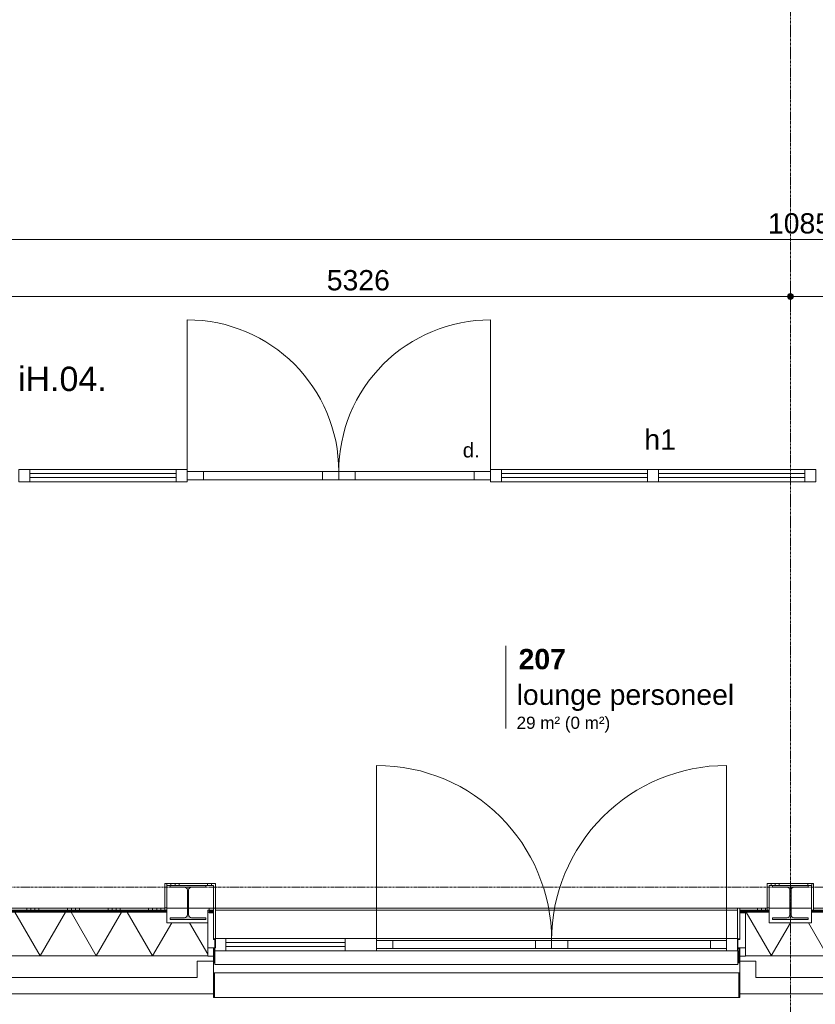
# Model space of a CAD drawing. Header units: millimetres. Extents: x 24475 to 74671, y -6152 to 32037.
# Tile 3 of 36: x 29613 to 34513, y -722 to 5339. Entities that reach past the tile are written whole.
import ezdxf

# ---------------------------------------------------------------- set-up
doc = ezdxf.new("R2010")
doc.units = ezdxf.units.MM
doc.linetypes.add('stramien', pattern=[22.225, 12.7, -3.175, 3.175, -3.175])
doc.layers.add('00_Algemeen', color=7, linetype='Continuous', lineweight=9, true_color=0x00a600)
for name, color, linetype, lineweight in [('00_Algemeen-50', 7, 'Continuous', 9), ('22_Metselwerk', 7, 'Continuous', 18), ('25_Metaalconstructiewerk', 7, 'Continuous', 9), ('30_Kozijnen-ramen-deuren', 7, 'Continuous', 9), ('32_Trappen en balustraden', 7, 'Continuous', 9), ('42_Dekvloeren en vloersystemen', 7, 'Continuous', 9)]:
    doc.layers.add(name, color=color, linetype=linetype, lineweight=lineweight)
doc.styles.add('Arial', font='arial.ttf', dxfattribs={"height": 150})
doc.styles.add('Arial_1', font='arial.ttf', dxfattribs={"height": 125})
doc.styles.add('Arial_5', font='arial.ttf', dxfattribs={"height": 75})
doc.styles.add('Arial_7', font='arial.ttf', dxfattribs={"height": 90})
doc.styles.add('Arial_B', font='arialbd.ttf', dxfattribs={"height": 125})
doc.dimstyles.new('00_AEE_maatvoering_2_5mm', dxfattribs={"dimscale": 304.8, "dimtxt": 127.532425, "dimasz": 0.459318, "dimexe": 0.246063, "dimexo": 0.0625, "dimgap": 0, "dimtad": 1, "dimdec": 0, "dimzin": 0, "dimdsep": 46, "dimtxsty": 'Arial_1', "dimblk1": 'DOTSMALL', "dimblk2": 'DOTSMALL', "dimsah": 1, "dimcen": 0.09, "dimdle": 0.246063, "dimazin": 0, "dimtfac": 1, "dimtdec": 4, "dimtix": 1, "dimtmove": 0, "dimatfit": 3, "dimfxl": 0.246063, "dimfxlon": 1, "dimtvp": 1, "dimtolj": 1, "dimtzin": 0, "dimarcsym": 2})

# ---------------------------------------------------------------- blocks, each defined once
blk = doc.blocks.new('Direct Shape - 2410-10368 v1 - IFC-model constructie _zonder onderbouw_ _MM21228_-1202219-02 tweede verdieping - D')
at = {"layer": '25_Metaalconstructiewerk'}
blk.add_hatch(color=256, dxfattribs=at).paths.add_polyline_path([(37690, -200), (37910, -200), (37910, -189), (37821.5, -189), (37808.8, -183.7), (37803.5, -171), (37803.5, -19), (37808.8, -6.3), (37821.5, -1), (37910, -1), (37910, 10), (37690, 10), (37690, -1), (37778.5, -1), (37791.2, -6.3), (37796.5, -19), (37796.5, -171), (37791.2, -183.7), (37778.5, -189), (37690, -189)])
for p, q in [((37910, 10), (37690, 10)), ((37690, 10), (37690, -1)), ((37910, -1), (37910, 10)), ((37690, -1), (37778.5, -1)), ((37796.5, -19), (37796.5, -171)), ((37803.5, -171), (37803.5, -19)), ((37821.5, -1), (37910, -1)), ((37778.5, -189), (37690, -189)), ((37690, -189), (37690, -200)), ((37690, -200), (37910, -200)), ((37910, -189), (37821.5, -189)), ((37910, -200), (37910, -189))]:
    blk.add_line(p, q, dxfattribs=at)
for centre, start, end in [((37778.5, -19), 0, 90), ((37821.5, -19), 90, 180), ((37778.5, -171), 270, 0), ((37821.5, -171), 180, 270)]:
    blk.add_arc(centre, 18, start, end, dxfattribs=at)
blk = doc.blocks.new('Direct Shape - NLRS_28_SC_TLB_kolom HEA_gen_AT_kolom_gen_HEA220_857665-1202220-02 tweede verdieping - D')
blk.add_blockref('Direct Shape - 2410-10368 v1 - IFC-model constructie _zonder onderbouw_ _MM21228_-1202219-02 tweede verdieping - D', (0, 0))
blk = doc.blocks.new('Direct Shape - 2410-10368 v1 - IFC-model constructie _zonder onderbouw_ _MM21228_-1202227-02 tweede verdieping - D')
at = {"layer": '25_Metaalconstructiewerk'}
blk.add_hatch(color=256, dxfattribs=at).paths.add_polyline_path([(34047.7, -200), (34200, -200), (34200, -189), (34111.5, -189), (34098.8, -183.7), (34093.5, -171), (34093.5, -19), (34098.8, -6.3), (34111.5, -1), (34200, -1), (34200, 10), (33980, 10), (33980, -1), (34068.5, -1), (34081.2, -6.3), (34086.5, -19), (34086.5, -171), (34081.2, -183.7), (34068.5, -189), (33980, -189), (33980, -200)])
for p, q in [((34200, 10), (33980, 10)), ((33980, 10), (33980, -1)), ((34200, -1), (34200, 10)), ((33980, -1), (34068.5, -1)), ((34086.5, -19), (34086.5, -171)), ((34093.5, -171), (34093.5, -19)), ((34111.5, -1), (34200, -1)), ((34068.5, -189), (33980, -189)), ((33980, -189), (33980, -200)), ((33980, -200), (34200, -200)), ((34200, -189), (34111.5, -189)), ((34200, -200), (34200, -189))]:
    blk.add_line(p, q, dxfattribs=at)
for centre, start, end in [((34068.5, -19), 0, 90), ((34111.5, -19), 90, 180), ((34068.5, -171), 270, 0), ((34111.5, -171), 180, 270)]:
    blk.add_arc(centre, 18, start, end, dxfattribs=at)
blk = doc.blocks.new('Direct Shape - NLRS_28_SC_TLB_kolom HEA_gen_AT_kolom_gen_HEA220_857675-1202228-02 tweede verdieping - D')
blk.add_blockref('Direct Shape - 2410-10368 v1 - IFC-model constructie _zonder onderbouw_ _MM21228_-1202227-02 tweede verdieping - D', (0, 0))
blk = doc.blocks.new('2410-10368 v1 - IFC-model constructie _zonder onderbouw_ _MM21228__ifc-1-02 tweede verdieping - D')
at = {"layer": '25_Metaalconstructiewerk', "lineweight": 9}
for name in ['Direct Shape - NLRS_28_SC_TLB_kolom HEA_gen_AT_kolom_gen_HEA220_857675-1202228-02 tweede verdieping - D', 'Direct Shape - NLRS_28_SC_TLB_kolom HEA_gen_AT_kolom_gen_HEA220_857665-1202220-02 tweede verdieping - D']:
    blk.add_blockref(name, (0, 0), dxfattribs=at)
blk = doc.blocks.new('32_AEE_VO_Vliesgevel Paneel - Dubbele Deur Paneel-5651171-02 tweede verdieping - D')
at = {"layer": '30_Kozijnen-ramen-deuren'}
for p, q in [((-1077.75, 25), (-977.75, 25)), ((-977.75, 25), (-100, 25)), ((-977.75, 25), (-977.75, -25)), ((-100, 25), (0, 25)), ((-100, -25), (-100, 25)), ((100, 25), (0, 25)), ((0, 25), (0, -25)), ((0, 25), (0, -25)), ((977.75, 25), (100, 25)), ((100, -25), (100, 25)), ((977.75, 25), (977.75, -25)), ((1077.75, 25), (977.75, 25)), ((-977.75, -25), (-1077.75, -25)), ((-100, -25), (-977.75, -25)), ((0, -25), (-100, -25)), ((0, -25), (100, -25)), ((100, -25), (977.75, -25)), ((977.75, -25), (1077.75, -25))]:
    blk.add_line(p, q, dxfattribs=at)
blk = doc.blocks.new('Rectangular Mullion - 21_AEE_aluminium_BxD_68x77mm-2976939-02 tweede verdieping - D')
at = {"layer": '30_Kozijnen-ramen-deuren'}
blk.add_line((35251.5, -316), (37407, -316), dxfattribs=at)
blk = doc.blocks.new('Rectangular Mullion - 21_AEE_aluminium_BxD_68x77mm-2976947-02 tweede verdieping - D')
at = {"layer": '30_Kozijnen-ramen-deuren'}
for p, q in [((-68, 38.5), (0, 38.5)), ((-68, -38.5), (-68, 38.5)), ((0, 38.5), (0, -38.5))]:
    blk.add_line(p, q, dxfattribs=at)
blk = doc.blocks.new('System Panel - 31_AEE_glas-5651174-02 tweede verdieping - D')
at = {"layer": '30_Kozijnen-ramen-deuren'}
for p, q in [((367.75, 12.5), (-367.75, 12.5)), ((-367.75, 12.5), (-367.75, -12.5)), ((367.75, -12.5), (367.75, 12.5)), ((-367.75, -12.5), (367.75, -12.5))]:
    blk.add_line(p, q, dxfattribs=at)
blk = doc.blocks.new('Rectangular Mullion - 21_AEE_aluminium_BxD_68x77mm-2976942-02 tweede verdieping - D')
at = {"layer": '30_Kozijnen-ramen-deuren'}
blk.add_line((34323, -316), (35058.5, -316), dxfattribs=at)
blk = doc.blocks.new('Rectangular Mullion - 21_AEE_aluminium_BxD_193x77mm-5651167-02 tweede verdieping - D')
at = {"layer": '30_Kozijnen-ramen-deuren'}
for p, q in [((-96.5, 38.5), (96.5, 38.5)), ((-96.5, -38.5), (-96.5, 38.5)), ((96.5, 38.5), (96.5, -38.5))]:
    blk.add_line(p, q, dxfattribs=at)
blk = doc.blocks.new('Rectangular Mullion - 21_AEE_aluminium_BxD_68x77mm-2977028-02 tweede verdieping - D')
at = {"layer": '30_Kozijnen-ramen-deuren'}
for p, q in [((0, 38.5), (-68, 38.5)), ((-68, 38.5), (-68, -38.5)), ((0, -38.5), (0, 38.5))]:
    blk.add_line(p, q, dxfattribs=at)
blk = doc.blocks.new('System Panel - 31_AEE_glas-8201955-02 tweede verdieping - D')
at = {"layer": '30_Kozijnen-ramen-deuren'}
for p, q in [((450, 12.5), (-450, 12.5)), ((-450, 12.5), (-450, -12.5)), ((450, -12.5), (450, 12.5)), ((-450, -12.5), (450, -12.5))]:
    blk.add_line(p, q, dxfattribs=at)
blk = doc.blocks.new('Rectangular Mullion - 21_AEE_aluminium_CS50-6773726-02 tweede verdieping - D')
at = {"layer": '30_Kozijnen-ramen-deuren'}
for p, q in [((33116.5, 2570.5), (34016.5, 2570.5)), ((33116.5, 2494.5), (34016.5, 2494.5))]:
    blk.add_line(p, q, dxfattribs=at)
blk = doc.blocks.new('Rectangular Mullion - 21_AEE_aluminium_CS50-8201947-02 tweede verdieping - D')
at = {"layer": '30_Kozijnen-ramen-deuren'}
for p, q in [((-34, 38), (34, 38)), ((-34, -38), (-34, 38)), ((34, 38), (34, -38)), ((34, -38), (-34, -38))]:
    blk.add_line(p, q, dxfattribs=at)
blk = doc.blocks.new('32_AEE_VO_Vliesgevel Paneel - Dubbele Deur Paneel-8201956-02 tweede verdieping - D')
at = {"layer": '30_Kozijnen-ramen-deuren'}
for p, q in [((-934, 25), (-834, 25)), ((-834, 25), (-100, 25)), ((-834, 25), (-834, -25)), ((-100, 25), (0, 25)), ((-100, -25), (-100, 25)), ((100, 25), (0, 25)), ((0, 25), (0, -25)), ((0, 25), (0, -25)), ((834, 25), (100, 25)), ((100, -25), (100, 25)), ((834, 25), (834, -25)), ((934, 25), (834, 25)), ((-834, -25), (-934, -25)), ((-100, -25), (-834, -25)), ((0, -25), (-100, -25)), ((0, -25), (100, -25)), ((100, -25), (834, -25)), ((834, -25), (934, -25))]:
    blk.add_line(p, q, dxfattribs=at)
blk = doc.blocks.new('Rectangular Mullion - 21_AEE_aluminium_CS50-6773734-02 tweede verdieping - D')
at = {"layer": '30_Kozijnen-ramen-deuren'}
for p, q in [((36020.5, 2570.5), (36920.5, 2570.5)), ((36020.5, 2494.5), (36920.5, 2494.5))]:
    blk.add_line(p, q, dxfattribs=at)
blk = doc.blocks.new('Rectangular Mullion - 21_AEE_aluminium_CS50-8201948-02 tweede verdieping - D')
at = {"layer": '30_Kozijnen-ramen-deuren'}
for p, q in [((-34, 38), (34, 38)), ((-34, -38), (-34, 38)), ((34, 38), (34, -38)), ((34, -38), (-34, -38))]:
    blk.add_line(p, q, dxfattribs=at)
blk = doc.blocks.new('31_AEE_SA_Stelkozijn Special A3 - Specials A3-8377119-02 tweede verdieping - D')
at = {"layer": '30_Kozijnen-ramen-deuren'}
for p, q in [((-1655, 502.5), (-1655, 514.5)), ((-1655, 514.5), (-1647.4, 514.5)), ((-1607.6, 514.5), (1607.6, 514.5)), ((-1655, 232.5), (-1655, 233.5)), ((-1620, 232.5), (-1655, 232.5)), ((1655, 232.5), (1620, 232.5)), ((1655, 233.5), (1655, 232.5))]:
    blk.add_line(p, q, dxfattribs=at)
at = {"layer": '30_Kozijnen-ramen-deuren', "lineweight": 18}
for p, q in [((-1620.1, 502.5), (-1655, 502.5)), ((-1655, 502.5), (-1655, 284.5)), ((-1620.1, 338.5), (-1620.1, 502.5)), ((1655, 502.5), (1620.1, 502.5)), ((1620.1, 502.5), (1620.1, 338.5)), ((1655, 284.5), (1655, 502.5)), ((-1608.1, 338.5), (-1620.1, 338.5)), ((-1608.1, 284.5), (-1608.1, 338.5)), ((1620.1, 338.5), (1608.1, 338.5)), ((1608.1, 338.5), (1608.1, 284.5)), ((-1655, 284.5), (-1608.1, 284.5)), ((1608.1, 284.5), (1655, 284.5))]:
    blk.add_line(p, q, dxfattribs=at)
blk = doc.blocks.new('41_AEE_SA_Lekdorpel_40mm overstek - Lekdorpel-6592925-02 tweede verdieping - D')
at = {"layer": '30_Kozijnen-ramen-deuren'}
for p, q in [((-1620, 200.5), (-1620, 280.5)), ((-1612.4, 280.5), (-1620, 280.5)), ((-1615, 190.5), (-1615, 279.5)), ((-1615, 279.5), (-1612.4, 279.5)), ((1620, 280.5), (1607.6, 280.5)), ((1607.6, 279.5), (1615, 279.5)), ((1615, 279.5), (1615, 190.5)), ((1620, 280.5), (1620, 200.5)), ((-1615, -13.4), (-1615, 130.5)), ((1615, 130.5), (1615, -13.4)), ((-1620, -13.4), (-1620, 0.5)), ((1620, 0.5), (1620, -13.4)), ((-1620, -13.4), (-1620, -22.5)), ((-1620, -22.5), (-1615, -22.5)), ((-1615, -13.4), (-1615, -22.5)), ((-1615, -22.5), (1615, -22.5)), ((1615, -22.5), (1615, -13.4)), ((1615, -22.5), (1620, -22.5)), ((1620, -22.5), (1620, -13.4))]:
    blk.add_line(p, q, dxfattribs=at)
blk = doc.blocks.new('AEE_SA_Dagkant_interieur - Dagkant Interieur-6592926-02 tweede verdieping - D')
at = {"layer": '30_Kozijnen-ramen-deuren', "lineweight": 18}
for p, q in [((-1607.6, 527), (-1620.1, 527)), ((-1620.1, 527), (-1620.1, 335.6)), ((-1607.6, 335.6), (-1607.6, 527)), ((1620.1, 527), (1607.6, 527)), ((1607.6, 527), (1607.6, 335.6)), ((1620.1, 335.6), (1620.1, 527)), ((-1620.1, 335.6), (-1607.6, 335.6)), ((1607.6, 335.6), (1620.1, 335.6))]:
    blk.add_line(p, q, dxfattribs=at)
blk = doc.blocks.new('Railing - Railing-4285056-02 tweede verdieping - D')
at = {"layer": '32_Trappen en balustraden'}
for p, q in [((34255.5, -467.5), (34247.4, -467.5)), ((37487.4, -467.5), (37475.5, -467.5)), ((34247.4, -527.5), (37487.4, -527.5))]:
    blk.add_line(p, q, dxfattribs=at)
blk = doc.blocks.new('AEE_Zonnescherm3 - AEE_Zonnescherm-6599214-02 tweede verdieping - D')
at = {"layer": '30_Kozijnen-ramen-deuren'}
for p, q in [((23455.5, -405.2), (26675.5, -405.2)), ((23455.5, -405.2), (23455.5, -490.2)), ((26675.5, -405.2), (26675.5, -490.2)), ((26675.5, -490.2), (23455.5, -490.2))]:
    blk.add_line(p, q, dxfattribs=at)
blk = doc.blocks.new('30_AEE_VO_draairichting - 30_AEE_VO_draairichting-8195643-02 tweede verdieping - D')
at = {"layer": '30_Kozijnen-ramen-deuren'}
blk.add_line((-538.875, -1077.75), (-538.875, -13.5), dxfattribs=at)
blk.add_arc((-538.875, 0), 1077.75, 270, 0, dxfattribs=at)
blk = doc.blocks.new('30_AEE_VO_draairichting - 30_AEE_VO_draairichting-8195648-02 tweede verdieping - D')
at = {"layer": '30_Kozijnen-ramen-deuren'}
blk.add_line((-538.875, 1077.75), (-538.875, 13.5), dxfattribs=at)
blk.add_arc((-538.875, 0), 1077.75, 360, 90, dxfattribs=at)
blk = doc.blocks.new('30_AEE_VO_draairichting - 30_AEE_VO_draairichting-8202001-02 tweede verdieping - D')
at = {"layer": '30_Kozijnen-ramen-deuren'}
blk.add_line((-467, -934), (-467, -13), dxfattribs=at)
blk.add_arc((-467, 0), 934, 270, 0, dxfattribs=at)
blk = doc.blocks.new('30_AEE_VO_draairichting - 30_AEE_VO_draairichting-8202006-02 tweede verdieping - D')
at = {"layer": '30_Kozijnen-ramen-deuren'}
blk.add_line((-467, 934), (-467, 13), dxfattribs=at)
blk.add_arc((-467, 0), 934, 360, 90, dxfattribs=at)
blk = doc.blocks.new('DIMBLOCK37-02 tweede verdieping - D')
at = {"layer": '00_Algemeen-50', "transparency": 16777216}
h = blk.add_hatch(color=256, dxfattribs=at)
edge = h.paths.add_edge_path()
edge.add_arc((29033.9, 3985.7), 17.5, 0, 360)
h = blk.add_hatch(color=256, dxfattribs=at)
edge = h.paths.add_edge_path()
edge.add_arc((39890, 3985.7), 17.5, 0, 360)
for p, q in [((29033.9, 3985.7), (29033.9, 4060.7)), ((39890, 3985.7), (39890, 4060.7)), ((29033.9, 3985.7), (39965, 3985.7)), ((29033.9, 3985.7), (29033.9, 3910.7)), ((39890, 3985.7), (39890, 3910.7))]:
    blk.add_line(p, q, dxfattribs=at)
for centre in [(29033.9, 3985.7), (39890, 3985.7)]:
    blk.add_circle(centre, 17.5, dxfattribs=at)
at = {"layer": '00_Algemeen-50', "color": 0, "transparency": 16777216, "insert": (34221.6, 4148), "char_height": 125, "width": 576.839, "attachment_point": 1, "line_spacing_factor": 0.941778, "style": 'Arial_1'}
blk.add_mtext('10856', dxfattribs=at)
blk = doc.blocks.new('_DotSmall')
at = {"color": 0, "linetype": 'ByBlock', "const_width": 0.5}
blk.add_lwpolyline([(-0.0625, 0, 1), (0.0625, 0, 1)], format="xyb", close=True, dxfattribs=at)
blk = doc.blocks.new('00_AEE_tag_ruimte_groot_2192 - Naam _ nummer _ oppervlak-1794487-02 tweede verdieping - D')
at = {"layer": '00_Algemeen', "color": 7}
for p, q in [((-8.06, 7.73), (-8.06, 3.23)), ((-8.06, 3.23), (-8.06, 0.65)), ((-8.06, 0.65), (-8.06, -2.44))]:
    blk.add_line(p, q, dxfattribs=at)
blk = doc.blocks.new('DIMBLOCK67-02 tweede verdieping - D')
at = {"layer": '00_Algemeen-50', "transparency": 16777216}
h = blk.add_hatch(color=256, dxfattribs=at)
edge = h.paths.add_edge_path()
edge.add_arc((29033.9, 3635.7), 17.5, 0, 360)
h = blk.add_hatch(color=256, dxfattribs=at)
edge = h.paths.add_edge_path()
edge.add_arc((34360, 3635.7), 17.5, 0, 360)
for p, q in [((29033.9, 3635.7), (29033.9, 3710.7)), ((34360, 3635.7), (34360, 3710.7)), ((29033.9, 3635.7), (34360, 3635.7)), ((29033.9, 3635.7), (29033.9, 3560.7)), ((34360, 3635.7), (34360, 3560.7))]:
    blk.add_line(p, q, dxfattribs=at)
for centre in [(29033.9, 3635.7), (34360, 3635.7)]:
    blk.add_circle(centre, 17.5, dxfattribs=at)
at = {"layer": '00_Algemeen-50', "color": 0, "transparency": 16777216, "insert": (31504.7, 3798), "char_height": 125, "width": 461.471, "attachment_point": 1, "line_spacing_factor": 0.941778, "style": 'Arial_1'}
blk.add_mtext('5326', dxfattribs=at)
blk = doc.blocks.new('DIMBLOCK68-02 tweede verdieping - D')
at = {"layer": '00_Algemeen-50', "transparency": 16777216}
h = blk.add_hatch(color=256, dxfattribs=at)
edge = h.paths.add_edge_path()
edge.add_arc((34360, 3635.7), 17.5, 0, 360)
h = blk.add_hatch(color=256, dxfattribs=at)
edge = h.paths.add_edge_path()
edge.add_arc((39760, 3635.7), 17.5, 0, 360)
for p, q in [((34360, 3635.7), (34360, 3710.7)), ((39760, 3635.7), (39760, 3710.7)), ((34360, 3635.7), (39760, 3635.7)), ((34360, 3635.7), (34360, 3560.7)), ((39760, 3635.7), (39760, 3560.7))]:
    blk.add_line(p, q, dxfattribs=at)
for centre in [(34360, 3635.7), (39760, 3635.7)]:
    blk.add_circle(centre, 17.5, dxfattribs=at)
at = {"layer": '00_Algemeen-50', "color": 0, "transparency": 16777216, "insert": (36867.7, 3798), "char_height": 125, "width": 461.471, "attachment_point": 1, "line_spacing_factor": 0.941778, "style": 'Arial_1'}
blk.add_mtext('5400', dxfattribs=at)

msp = doc.modelspace()

# ---------------------------------------------------------------- hatches: boundary and pattern name
at = {"layer": '22_Metselwerk', "lineweight": 9}
h = msp.add_hatch(dxfattribs=at)
h.set_pattern_fill('FP_141', color=256, angle=90, style=0, pattern_type=2)
h.set_pattern_definition([(180, (30519.98, 46.25), (-5e-13, -250), []), (180, (30519.98, 71.25), (-5e-13, -250), []), (180, (30519.98, 96.25), (-5e-13, -250), []), (180, (30519.98, 121.25), (-5e-13, -250), [])])
h.paths.add_polyline_path([(30507.5, -142.5), (30520, -142.5), (30520, 22.5), (30507.5, 22.5), (30507.5, -130)])
h = msp.add_hatch(dxfattribs=at)
h.set_pattern_fill('FP_142', color=256, angle=90, style=0, pattern_type=2)
h.set_pattern_definition([(90, (30769.88, 10), (-250, -8e-13), []), (90, (30794.88, 10), (-250, -8e-13), []), (90, (30819.88, 10), (-250, -8e-13), []), (90, (30844.88, 10), (-250, -8e-13), [])])
h.paths.add_polyline_path([(30807.3, 10), (30819.8, 10), (30819.8, 22.5), (30520, 22.5), (30520, 10), (30607.7, 10)])
h = msp.add_hatch(dxfattribs=at)
h.set_pattern_fill('FP_136', color=256, angle=90, style=0, pattern_type=2)
h.set_pattern_definition([(180, (34229.98, 46.25), (-5e-13, -250), []), (180, (34229.98, 71.25), (-5e-13, -250), []), (180, (34229.98, 96.25), (-5e-13, -250), []), (180, (34229.98, 121.25), (-5e-13, -250), [])])
h.paths.add_polyline_path([(34217.5, -142.5), (34230, -142.5), (34230, 22.5), (34217.5, 22.5), (34217.5, -130)])
h = msp.add_hatch(dxfattribs=at)
h.set_pattern_fill('FP_137', color=256, angle=90, style=0, pattern_type=2)
h.set_pattern_definition([(90, (34466.23, 10), (-250, -8e-13), []), (90, (34491.23, 10), (-250, -8e-13), []), (90, (34516.23, 10), (-250, -8e-13), []), (90, (34541.23, 10), (-250, -8e-13), [])])
h.paths.add_polyline_path([(34490, 10), (34502.5, 10), (34502.5, 22.5), (34230, 22.5), (34230, 10), (34248.2, 10)])
h = msp.add_hatch(dxfattribs=at)
h.set_pattern_fill('FP_62', color=256, angle=90, style=0, pattern_type=2)
h.set_pattern_definition([(90, (18407.23, -424.5), (-250, -8e-13), []), (90, (18432.23, -424.5), (-250, -8e-13), []), (90, (18457.23, -424.5), (-250, -8e-13), []), (90, (18482.23, -424.5), (-250, -8e-13), [])])
h.paths.add_polyline_path([(39902.5, -142.5), (39902.5, -130), (39890, -130), (39890, -142.5)])
h.paths.add_polyline_path([(39207, -142.5), (39605, -142.5), (39605, -130), (39207, -130)])
h.paths.add_polyline_path([(37215, -142.5), (37287, -142.5), (37287, -130), (37215, -130)])
h.paths.add_polyline_path([(36895.9, -142.5), (36905, -142.5), (36905, -130), (36627.5, -130), (36627.5, -142.5), (36730.4, -142.5)])
h.paths.add_polyline_path([(34502.5, -142.5), (34707.5, -142.5), (34707.5, -130), (34502.5, -130)])
h.paths.add_polyline_path([(34082.7, -142.5), (34217.5, -142.5), (34217.5, -130), (34047.4, -130), (34047.4, -142.5)])
h.paths.add_polyline_path([(30780, -142.5), (30807.4, -142.5), (30807.4, -130), (30780, -130)])
h.paths.add_polyline_path([(30507.5, -142.5), (30507.5, -130), (29102.5, -130), (29102.5, -142.5), (29283.9, -142.5)])
h.paths.add_polyline_path([(28622, -142.5), (28817.5, -142.5), (28817.5, -130), (28407.6, -130), (28407.6, -142.5), (28456.5, -142.5)])
h = msp.add_hatch(dxfattribs=at)
h.set_pattern_fill('FP_64', color=256, style=0, pattern_type=2)
h.set_pattern_definition([(0, (18307.228, -424.5), (2e-15, 25), [])])
h.paths.add_polyline_path([(39630, -154.5), (39630, -142.5), (39207, -142.5), (39207, -154.5), (39212.5, -154.5)])
h.paths.add_polyline_path([(39890, -154.5), (39914.5, -154.5), (39914.5, -142.5), (39890, -142.5)])
h.paths.add_polyline_path([(37190, -154.5), (37287, -154.5), (37287, -142.5), (37190, -142.5)])
h.paths.add_polyline_path([(36895.9, -154.5), (36930, -154.5), (36930, -142.5), (36627.5, -142.5), (36627.5, -154.5), (36730.4, -154.5)])
h.paths.add_polyline_path([(34707.5, -154.5), (34707.5, -142.5), (34490, -142.5), (34490, -154.5), (34579.2, -154.5)])
h.paths.add_polyline_path([(34230, -154.5), (34230, -142.5), (34047.4, -142.5), (34047.4, -154.5), (34082.7, -154.5)])
h.paths.add_polyline_path([(30520, -154.5), (30520, -142.5), (29090, -142.5), (29090, -154.5), (29283.9, -154.5)])
h.paths.add_polyline_path([(30807.4, -154.5), (30807.4, -142.5), (30780, -142.5), (30780, -154.5)])
h.paths.add_polyline_path([(28456.5, -154.5), (28830, -154.5), (28830, -142.5), (28407.6, -142.5), (28407.6, -154.5)])
h = msp.add_hatch(dxfattribs=at)
h.set_pattern_fill('FP_63', color=256, angle=60, style=0, pattern_type=2)
h.set_pattern_definition([(60, (18307.23, -424.5), (-259.8076, 150), []), (120, (18307.23, -424.5), (-259.8076, -150), [])])
h.paths.add_polyline_path([(40184.5, -424.5), (40184.5, -154.5), (39890, -154.5), (39890, -220), (39630, -220), (39630, -154.5), (39207, -154.5), (39207, -158), (39242, -158), (39242, -424.5), (39874.4, -424.5)])
h.paths.add_polyline_path([(37226.8, -424.5), (37252, -424.5), (37252, -158), (37287, -158), (37287, -154.5), (37190, -154.5), (37190, -220), (36930, -220), (36930, -154.5), (36627.5, -154.5), (36627.5, -158.5), (36662.5, -158.5), (36662.5, -424.5)])
h.paths.add_polyline_path([(34579.2, -424.5), (34672.5, -424.5), (34672.5, -158.5), (34707.5, -158.5), (34707.5, -154.5), (34490, -154.5), (34490, -220), (34230, -220), (34230, -154.5), (34047.4, -154.5), (34047.4, -158.5), (34082.4, -158.5), (34082.4, -424.5)])
h.paths.add_polyline_path([(30772.4, -424.5), (30772.4, -220), (30520, -220), (30520, -154.5), (29090, -154.5), (29090, -220), (28830, -220), (28830, -154.5), (28407.6, -154.5), (28407.6, -158), (28442.6, -158), (28442.6, -424.5), (30607.7, -424.5)])
h.paths.add_polyline_path([(30807.4, -158.5), (30807.4, -154.5), (30780, -154.5), (30780, -158.5)])

# ---------------------------------------------------------------- linework, layer by layer
at = {"layer": '00_Algemeen', "color": 150, "linetype": 'stramien', "true_color": 0x0080ff}
for p, q in [((34360, -4950.1), (34360, 31736.6)), ((74371.4, 0), (25788, 0))]:
    msp.add_line(p, q, dxfattribs=at)
at = {"layer": '22_Metselwerk', "lineweight": 9}
for p, q in [((30507.5, 22.5), (30507.5, -142.5)), ((30819.8, 22.5), (30507.5, 22.5)), ((30520, -154.5), (30520, 10)), ((30520, 10), (30807.3, 10)), ((30807.3, 10), (30807.3, -130)), ((30819.8, -130), (30819.8, 22.5)), ((34217.5, 22.5), (34217.5, -142.5)), ((34502.5, 22.5), (34217.5, 22.5)), ((34230, -154.5), (34230, 10)), ((34230, 10), (34490, 10)), ((34490, 10), (34490, -154.5)), ((34502.5, -142.5), (34502.5, 22.5)), ((30507.5, -130), (29102.5, -130)), ((29102.5, -142.5), (30520, -142.5)), ((30780, -130), (30780, -154.5)), ((30780, -130), (30819.8, -130)), ((30780, -142.5), (30807.4, -142.5)), ((30807.4, -154.5), (30807.4, -130)), ((34217.5, -130), (34047.4, -130)), ((34047.4, -130), (34047.4, -154.5)), ((34047.4, -142.5), (34230, -142.5)), ((34490, -142.5), (34707.5, -142.5)), ((34502.5, -130), (36905, -130))]:
    msp.add_line(p, q, dxfattribs=at)
at = {"layer": '22_Metselwerk'}
for p, q in [((29090, -154.5), (30520, -154.5)), ((30520, -220), (30520, -154.5)), ((30780, -154.5), (30780, -158.5)), ((30780, -154.5), (30807.4, -154.5)), ((30780, -158.5), (30807.4, -158.5)), ((30807.4, -158.5), (30807.4, -154.5)), ((34047.4, -154.5), (34047.4, -158.5)), ((34047.4, -154.5), (34230, -154.5)), ((34047.4, -158.5), (34082.4, -158.5)), ((34082.4, -158.5), (34082.4, -424.5)), ((34230, -220), (34230, -154.5)), ((34490, -154.5), (34490, -220)), ((34490, -154.5), (34707.5, -154.5)), ((30772.4, -220), (30520, -220)), ((30772.4, -424.5), (30772.4, -220)), ((34490, -220), (34230, -220)), ((28442.6, -424.5), (30772.4, -424.5)), ((30807.4, -457.5), (30707.4, -457.5)), ((30707.4, -457.5), (30707.4, -557.5)), ((30807.4, -557.5), (30807.4, -457.5)), ((34147.4, -457.5), (34047.4, -457.5)), ((34047.4, -457.5), (34047.4, -557.5)), ((34082.4, -424.5), (34672.5, -424.5)), ((34147.4, -557.5), (34147.4, -457.5)), ((30707.4, -557.5), (28507.6, -557.5)), ((30807.4, -657.5), (30807.4, -557.5)), ((34047.4, -557.5), (34047.4, -657.5)), ((34607.5, -557.5), (34147.4, -557.5)), ((28407.6, -657.5), (30807.4, -657.5)), ((34047.4, -657.5), (34707.5, -657.5))]:
    msp.add_line(p, q, dxfattribs=at)
at = {"layer": '42_Dekvloeren en vloersystemen'}
for p, q in [((30520, -130), (30646.5, -130)), ((30653.5, -130), (30780, -130)), ((30819.8, -130), (34047.4, -130)), ((34230, -130), (34356.5, -130)), ((34363.5, -130), (34490, -130))]:
    msp.add_line(p, q, dxfattribs=at)

# ---------------------------------------------------------------- block references
at = {"lineweight": 5}
msp.add_blockref('2410-10368 v1 - IFC-model constructie _zonder onderbouw_ _MM21228__ifc-1-02 tweede verdieping - D', (-3440, 0), dxfattribs=at)
at = {"layer": '00_Algemeen', "color": 7, "xscale": 49.99999999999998, "yscale": 49.99999999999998, "zscale": 49.99999999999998}
msp.add_blockref('00_AEE_tag_ruimte_groot_2192 - Naam _ nummer _ oppervlak-1794487-02 tweede verdieping - D', (33010.1, 1097.2), dxfattribs=at)
at = {"layer": '30_Kozijnen-ramen-deuren'}
for name, p in [('30_AEE_VO_draairichting - 30_AEE_VO_draairichting-8202006-02 tweede verdieping - D', (31111.5, 2557.5)), ('Rectangular Mullion - 21_AEE_aluminium_CS50-6773726-02 tweede verdieping - D', (-3440, 0)), ('Rectangular Mullion - 21_AEE_aluminium_CS50-6773734-02 tweede verdieping - D', (-3440, 0)), ('Rectangular Mullion - 21_AEE_aluminium_CS50-6773726-02 tweede verdieping - D', (432, 0)), ('30_AEE_VO_draairichting - 30_AEE_VO_draairichting-8195648-02 tweede verdieping - D', (32350.4, -329.5)), ('31_AEE_SA_Stelkozijn Special A3 - Specials A3-8377119-02 tweede verdieping - D', (32427.4, -658)), ('AEE_SA_Dagkant_interieur - Dagkant Interieur-6592926-02 tweede verdieping - D', (32427.4, -658)), ('Rectangular Mullion - 21_AEE_aluminium_BxD_68x77mm-2976942-02 tweede verdieping - D', (-3440, 0)), ('Rectangular Mullion - 21_AEE_aluminium_BxD_68x77mm-2976939-02 tweede verdieping - D', (-3440, 0)), ('Rectangular Mullion - 21_AEE_aluminium_BxD_68x77mm-2977028-02 tweede verdieping - D', (34035, -354.5)), ('41_AEE_SA_Lekdorpel_40mm overstek - Lekdorpel-6592925-02 tweede verdieping - D', (32427.4, -658)), ('AEE_Zonnescherm3 - AEE_Zonnescherm-6599214-02 tweede verdieping - D', (7360, 12.2))]:
    msp.add_blockref(name, p, dxfattribs=at)
at = {"layer": '30_Kozijnen-ramen-deuren', "rotation": 180}
for name, p in [('30_AEE_VO_draairichting - 30_AEE_VO_draairichting-8202001-02 tweede verdieping - D', (32045.5, 2557.5)), ('32_AEE_VO_Vliesgevel Paneel - Dubbele Deur Paneel-8201956-02 tweede verdieping - D', (31578.5, 2532.5)), ('System Panel - 31_AEE_glas-8201955-02 tweede verdieping - D', (30126.5, 2532.5)), ('System Panel - 31_AEE_glas-8201955-02 tweede verdieping - D', (33030.5, 2532.5)), ('System Panel - 31_AEE_glas-8201955-02 tweede verdieping - D', (33998.5, 2532.5)), ('30_AEE_VO_draairichting - 30_AEE_VO_draairichting-8195643-02 tweede verdieping - D', (33428.1, -329.5)), ('System Panel - 31_AEE_glas-5651174-02 tweede verdieping - D', (31250.7, -354.5)), ('32_AEE_VO_Vliesgevel Paneel - Dubbele Deur Paneel-5651171-02 tweede verdieping - D', (32889.2, -354.5))]:
    msp.add_blockref(name, p, dxfattribs=at)
at = {"layer": '30_Kozijnen-ramen-deuren', "extrusion": (0, 0, -1)}
for name, p in [('Rectangular Mullion - 21_AEE_aluminium_CS50-8201948-02 tweede verdieping - D', (-29642.5, 2532.5)), ('Rectangular Mullion - 21_AEE_aluminium_CS50-8201947-02 tweede verdieping - D', (-30610.5, 2532.5)), ('Rectangular Mullion - 21_AEE_aluminium_CS50-8201947-02 tweede verdieping - D', (-32546.5, 2532.5)), ('Rectangular Mullion - 21_AEE_aluminium_CS50-8201948-02 tweede verdieping - D', (-33514.5, 2532.5)), ('Rectangular Mullion - 21_AEE_aluminium_CS50-8201947-02 tweede verdieping - D', (-34482.5, 2532.5)), ('Rectangular Mullion - 21_AEE_aluminium_BxD_68x77mm-2976947-02 tweede verdieping - D', (-30815, -354.5)), ('Rectangular Mullion - 21_AEE_aluminium_BxD_193x77mm-5651167-02 tweede verdieping - D', (-31715, -354.5))]:
    msp.add_blockref(name, p, dxfattribs=at)
at = {"layer": '32_Trappen en balustraden'}
msp.add_blockref('Railing - Railing-4285056-02 tweede verdieping - D', (-3440, 0), dxfattribs=at)

# ---------------------------------------------------------------- texts
at = {"layer": '00_Algemeen', "color": 7, "attachment_point": 1}
for s, insert, char_height, width, style in [('iH.04.', (29602.5, 3203.2), 150, 673.417, 'Arial'), ('207', (32685.8, 1465.6), 125, 348.734, 'Arial_B'), ('lounge personeel', (32673.8, 1246.1), 125, 1599.367, 'Arial_1')]:
    msp.add_mtext(s, dxfattribs=dict(at, insert=insert, char_height=char_height, width=width, style=style))
at = {"layer": '00_Algemeen', "color": 7, "lineweight": 18, "insert": (32342.1, 2734.4), "char_height": 90, "width": 124.262, "attachment_point": 1, "style": 'Arial_7'}
msp.add_mtext('d.', dxfattribs=at)
at = {"layer": '00_Algemeen', "color": 8, "true_color": 0x808080, "insert": (32673.8, 1048.7), "char_height": 75, "width": 717.51, "attachment_point": 1, "style": 'Arial_5'}
msp.add_mtext('29 m² (0 m²)', dxfattribs=at)

# ---------------------------------------------------------------- dimensions: what is measured, and where the dimension line sits
at = {"layer": '00_Algemeen', "color": 7}
for base, p1, p2, override, picture, middle in [((39890, 3985.7), (29033.9, 4060.7), (39890, 4060.7), {"dimpost": '<>', "dimfxl": 10856.047213}, 'DIMBLOCK37-02 tweede verdieping - D', (34462, 4049.5)), ((34360, 3635.7), (29033.9, 3710.7), (34360, 3710.7), {"dimpost": '<>', "dimfxl": 5326.047214}, 'DIMBLOCK67-02 tweede verdieping - D', (31697, 3699.6)), ((39760, 3635.7), (34360, 3710.7), (39760, 3710.7), {"dimpost": '<>', "dimfxl": 5399.999999}, 'DIMBLOCK68-02 tweede verdieping - D', (37060, 3699.5))]:
    dim = msp.add_linear_dim(base=base, p1=p1, p2=p2, dimstyle='00_AEE_maatvoering_2_5mm', override=override, dxfattribs=at)
    dim.commit()
    dim.dimension.update_dxf_attribs({"geometry": picture, "text_midpoint": middle})

# ---------------------------------------------------------------- next in the draw order: texts
at = {"layer": '00_Algemeen', "color": 7, "insert": (33460.4, 2816.7), "char_height": 125, "width": 228.481, "attachment_point": 1, "style": 'Arial_1', "bg_fill": 3, "box_fill_scale": 1.25, "bg_fill_color": 256, "bg_fill_true_color": 13158600, "bg_fill_transparency": 0}
msp.add_mtext('h1', dxfattribs=at)

doc.saveas('drawing.dxf')
